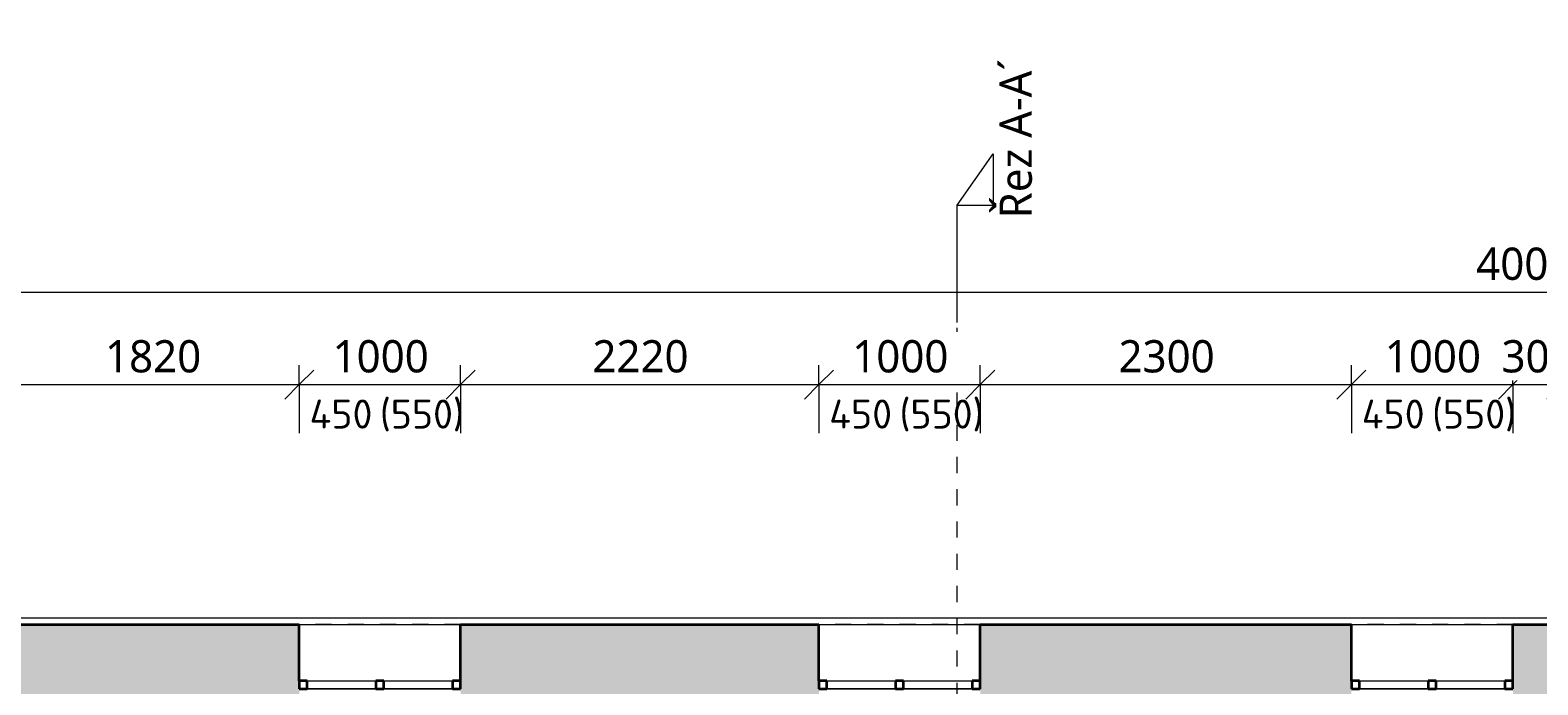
# Model space of a CAD drawing. Header units: metres. Extents: x -1.7 to 41.6, y -3.7 to 18.4.
# Tile 8 of 16: x 10.4 to 19.8, y 14.4 to 18.4. Entities that reach past the tile are written whole.
import ezdxf

# ---------------------------------------------------------------- set-up
doc = ezdxf.new("R2010")
doc.units = ezdxf.units.M
doc.linetypes.add('AV - Cerch_ 1 tecka 10mm', pattern=[0.018, 0.01, -0.004, 0, -0.004])
doc.linetypes.add('AV - Cerch_ 1 tecka 4mm', pattern=[0.006, 0.004, -0.001, 0, -0.001])
doc.layers.add('AV-KOTY', color=5, linetype='Continuous', lineweight=13, true_color=0x0000ff)
for name, color, linetype, lineweight in [('AV-KOTY-100', 7, 'Continuous', 5), ('AV-SRAFY', 7, 'Continuous', 35), ('AV-STAVBA', 7, 'Continuous', 18)]:
    doc.layers.add(name, color=color, linetype=linetype, lineweight=lineweight)
doc.styles.add('ISOCPEUR', font='isocpeur.ttf', dxfattribs={"height": 0.18})
doc.styles.add('Trebuchet MS', font='trebuc.ttf', dxfattribs={"height": 0.2})
doc.dimstyles.new('2_mm_-_O_-_Blue_-_mm_-_zaokrouhlena', dxfattribs={"dimscale": 0.3048, "dimtxt": 0.20619, "dimasz": 0.590551, "dimexe": 0.393701, "dimexo": 0.0625, "dimgap": 0.065617, "dimtad": 1, "dimdec": 0, "dimlfac": 1000, "dimrnd": 10, "dimzin": 0, "dimdsep": 46, "dimtxsty": 'Trebuchet MS', "dimblk1": 'OBLIQUE', "dimblk2": 'OBLIQUE', "dimsah": 1, "dimcen": 0.09, "dimazin": 0, "dimtfac": 1, "dimtdec": 4, "dimtix": 1, "dimtmove": 0, "dimatfit": 3, "dimfxl": 0.984252, "dimfxlon": 1, "dimtvp": 1, "dimtfill": 1, "dimtolj": 1, "dimtzin": 0, "dimarcsym": 2})

# ---------------------------------------------------------------- blocks, each defined once
blk = doc.blocks.new('WI_2 - 1000x450-1316788-4NP')
at = {"layer": 'AV-STAVBA', "linetype": 'AV - Cerch_ 1 tecka 4mm', "lineweight": 13}
for p, q in [((1.63, 0.375), (0.63, 0.375)), ((1.63, -0.375), (0.63, -0.375))]:
    blk.add_line(p, q, dxfattribs=at)
at = {"layer": 'AV-STAVBA', "lineweight": 35}
for p, q in [((0.68, 0.025), (0.63, 0.025)), ((0.63, 0.025), (0.63, -0.025)), ((0.68, -0.025), (0.68, 0.025)), ((1.155, 0.025), (1.105, 0.025)), ((1.105, 0.025), (1.105, -0.025)), ((1.155, -0.025), (1.155, 0.025)), ((1.63, 0.025), (1.58, 0.025)), ((1.58, 0.025), (1.58, -0.025)), ((1.63, -0.025), (1.63, 0.025)), ((0.63, -0.025), (0.68, -0.025)), ((1.105, -0.025), (1.155, -0.025)), ((1.58, -0.025), (1.63, -0.025))]:
    blk.add_line(p, q, dxfattribs=at)
at = {"layer": 'AV-STAVBA'}
for p, q in [((0.63, -0.025), (0.63, 0.025)), ((0.63, 0.025), (1.63, 0.025)), ((0.68, 0.025), (1.105, 0.025)), ((0.68, -0.025), (0.68, 0.025)), ((1.155, 0.025), (1.58, 0.025)), ((1.58, -0.025), (1.58, 0.025)), ((1.63, -0.025), (1.63, 0.025)), ((0.63, -0.025), (1.63, -0.025)), ((1.105, -0.025), (0.68, -0.025)), ((1.58, -0.025), (1.155, -0.025))]:
    blk.add_line(p, q, dxfattribs=at)
blk = doc.blocks.new('Řísma 2NP_ vnitroblok - Řísma 2NP_ vnitroblok-1646675-4NP')
at = {"layer": 'AV-STAVBA'}
blk.add_line((8.6949, 14.789), (25.1309, 14.789), dxfattribs=at)
blk = doc.blocks.new('Section - Vertikální L-45990-4NP')
at = {"layer": 'AV-KOTY', "lineweight": 5}
for p, q in [((-0.00728, 0), (-0.01046, -0.002226)), ((-0.00728, 0), (-0.00728, -0.002226)), ((0, 0), (-0.00728, 0)), ((-0.01046, -0.002226), (-0.00728, -0.002226))]:
    blk.add_line(p, q, dxfattribs=at)
blk = doc.blocks.new('DIMBLOCK9-4NP')
at = {"layer": 'AV-KOTY-100', "color": 5, "true_color": 0x0000ff}
for p, q in [((10.2848, 16.2353), (10.2848, 16.3553)), ((12.1048, 16.2353), (12.1048, 16.3553)), ((10.2848, 16.2353), (10.3748, 16.3253)), ((12.1048, 16.2353), (12.1948, 16.3253)), ((10.2848, 16.2353), (10.1948, 16.1453)), ((10.2848, 16.2353), (12.1048, 16.2353)), ((10.2848, 16.2353), (10.2848, 15.9353)), ((12.1048, 16.2353), (12.0148, 16.1453)), ((12.1048, 16.2353), (12.1048, 15.9353))]:
    blk.add_line(p, q, dxfattribs=at)
at = {"layer": 'AV-KOTY-100', "color": 0, "insert": (10.9013, 16.5112), "char_height": 0.2, "width": 0.704541, "attachment_point": 1, "line_spacing_factor": 1.048425, "style": 'Trebuchet MS', "bg_fill": 3, "box_fill_scale": 1.25, "bg_fill_color": 256, "bg_fill_true_color": 13158600, "bg_fill_transparency": 0}
blk.add_mtext('1820', dxfattribs=at)
blk = doc.blocks.new('_Oblique')
at = {"color": 0, "linetype": 'ByBlock', "lineweight": -2}
blk.add_line((-0.5, -0.5), (0.5, 0.5), dxfattribs=at)
blk = doc.blocks.new('DIMBLOCK10-4NP')
at = {"layer": 'AV-KOTY-100', "color": 5, "true_color": 0x0000ff}
for p, q in [((12.1048, 16.2353), (12.1048, 16.3553)), ((13.1048, 16.2353), (13.1048, 16.3553)), ((12.1048, 16.2353), (12.1948, 16.3253)), ((13.1048, 16.2353), (13.1948, 16.3253)), ((12.1048, 16.2353), (12.0148, 16.1453)), ((12.1048, 16.2353), (13.1048, 16.2353)), ((12.1048, 16.2353), (12.1048, 15.9353)), ((13.1048, 16.2353), (13.0148, 16.1453)), ((13.1048, 16.2353), (13.1048, 15.9353))]:
    blk.add_line(p, q, dxfattribs=at)
at = {"layer": 'AV-KOTY-100', "color": 0, "insert": (12.3113, 16.5112), "char_height": 0.2, "width": 0.704541, "attachment_point": 1, "line_spacing_factor": 1.048425, "style": 'Trebuchet MS', "bg_fill": 3, "box_fill_scale": 1.25, "bg_fill_color": 256, "bg_fill_true_color": 13158600, "bg_fill_transparency": 0}
blk.add_mtext('1000', dxfattribs=at)
blk = doc.blocks.new('DIMBLOCK11-4NP')
at = {"layer": 'AV-KOTY-100', "color": 5, "true_color": 0x0000ff}
for p, q in [((13.1048, 16.2353), (13.1048, 16.3553)), ((15.3248, 16.2353), (15.3248, 16.3553)), ((13.1048, 16.2353), (13.1948, 16.3253)), ((15.3248, 16.2353), (15.4148, 16.3253)), ((13.1048, 16.2353), (13.0148, 16.1453)), ((13.1048, 16.2353), (15.3248, 16.2353)), ((13.1048, 16.2353), (13.1048, 15.9353)), ((15.3248, 16.2353), (15.2348, 16.1453)), ((15.3248, 16.2353), (15.3248, 15.9353))]:
    blk.add_line(p, q, dxfattribs=at)
at = {"layer": 'AV-KOTY-100', "color": 0, "insert": (13.9213, 16.5112), "char_height": 0.2, "width": 0.704541, "attachment_point": 1, "line_spacing_factor": 1.048425, "style": 'Trebuchet MS', "bg_fill": 3, "box_fill_scale": 1.25, "bg_fill_color": 256, "bg_fill_true_color": 13158600, "bg_fill_transparency": 0}
blk.add_mtext('2220', dxfattribs=at)
blk = doc.blocks.new('DIMBLOCK12-4NP')
at = {"layer": 'AV-KOTY-100', "color": 5, "true_color": 0x0000ff}
for p, q in [((15.3248, 16.2353), (15.3248, 16.3553)), ((16.3248, 16.2353), (16.3248, 16.3553)), ((15.3248, 16.2353), (15.4148, 16.3253)), ((16.3248, 16.2353), (16.4148, 16.3253)), ((15.3248, 16.2353), (15.2348, 16.1453)), ((15.3248, 16.2353), (16.3248, 16.2353)), ((15.3248, 16.2353), (15.3248, 15.9353)), ((16.3248, 16.2353), (16.2348, 16.1453)), ((16.3248, 16.2353), (16.3248, 15.9353))]:
    blk.add_line(p, q, dxfattribs=at)
at = {"layer": 'AV-KOTY-100', "color": 0, "insert": (15.5313, 16.5112), "char_height": 0.2, "width": 0.704541, "attachment_point": 1, "line_spacing_factor": 1.048425, "style": 'Trebuchet MS', "bg_fill": 3, "box_fill_scale": 1.25, "bg_fill_color": 256, "bg_fill_true_color": 13158600, "bg_fill_transparency": 0}
blk.add_mtext('1000', dxfattribs=at)
blk = doc.blocks.new('DIMBLOCK13-4NP')
at = {"layer": 'AV-KOTY-100', "color": 5, "true_color": 0x0000ff}
for p, q in [((16.3248, 16.2353), (16.3248, 16.3553)), ((18.6248, 16.2353), (18.6248, 16.3553)), ((16.3248, 16.2353), (16.4148, 16.3253)), ((18.6248, 16.2353), (18.7148, 16.3253)), ((16.3248, 16.2353), (16.2348, 16.1453)), ((16.3248, 16.2353), (18.6248, 16.2353)), ((16.3248, 16.2353), (16.3248, 15.9353)), ((18.6248, 16.2353), (18.5348, 16.1453)), ((18.6248, 16.2353), (18.6248, 15.9353))]:
    blk.add_line(p, q, dxfattribs=at)
at = {"layer": 'AV-KOTY-100', "color": 0, "insert": (17.1813, 16.5112), "char_height": 0.2, "width": 0.704541, "attachment_point": 1, "line_spacing_factor": 1.048425, "style": 'Trebuchet MS', "bg_fill": 3, "box_fill_scale": 1.25, "bg_fill_color": 256, "bg_fill_true_color": 13158600, "bg_fill_transparency": 0}
blk.add_mtext('2300', dxfattribs=at)
blk = doc.blocks.new('DIMBLOCK14-4NP')
at = {"layer": 'AV-KOTY-100', "color": 5, "true_color": 0x0000ff}
for p, q in [((18.6248, 16.2353), (18.6248, 16.3553)), ((19.6248, 16.2353), (19.6248, 16.3553)), ((18.6248, 16.2353), (18.7148, 16.3253)), ((19.6248, 16.2353), (19.7148, 16.3253)), ((18.6248, 16.2353), (18.5348, 16.1453)), ((18.6248, 16.2353), (19.6248, 16.2353)), ((18.6248, 16.2353), (18.6248, 15.9353)), ((19.6248, 16.2353), (19.5348, 16.1453)), ((19.6248, 16.2353), (19.6248, 15.9353))]:
    blk.add_line(p, q, dxfattribs=at)
at = {"layer": 'AV-KOTY-100', "color": 0, "insert": (18.8313, 16.5112), "char_height": 0.2, "width": 0.704541, "attachment_point": 1, "line_spacing_factor": 1.048425, "style": 'Trebuchet MS', "bg_fill": 3, "box_fill_scale": 1.25, "bg_fill_color": 256, "bg_fill_true_color": 13158600, "bg_fill_transparency": 0}
blk.add_mtext('1000', dxfattribs=at)
blk = doc.blocks.new('DIMBLOCK15-4NP')
at = {"layer": 'AV-KOTY-100', "color": 5, "true_color": 0x0000ff}
for p, q in [((19.6248, 16.2353), (19.6248, 16.3553)), ((19.9248, 16.2353), (19.9248, 16.3553)), ((19.6248, 16.2353), (19.7148, 16.3253)), ((19.9248, 16.2353), (20.0148, 16.3253)), ((19.6248, 16.2353), (19.5348, 16.1453)), ((19.6248, 16.2353), (19.9248, 16.2353)), ((19.6248, 16.2353), (19.6248, 15.9353)), ((19.9248, 16.2353), (19.8348, 16.1453)), ((19.9248, 16.2353), (19.9248, 15.9353))]:
    blk.add_line(p, q, dxfattribs=at)
at = {"layer": 'AV-KOTY-100', "color": 0, "insert": (19.5546, 16.5112), "char_height": 0.2, "width": 0.528406, "attachment_point": 1, "line_spacing_factor": 1.048425, "style": 'Trebuchet MS', "bg_fill": 3, "box_fill_scale": 1.25, "bg_fill_color": 256, "bg_fill_true_color": 13158600, "bg_fill_transparency": 0}
blk.add_mtext('300', dxfattribs=at)
blk = doc.blocks.new('DIMBLOCK28-4NP')
at = {"layer": 'AV-KOTY-100', "color": 5, "true_color": 0x0000ff}
for p, q in [((-0.2352, 16.8093), (-0.2352, 16.9293)), ((39.7648, 16.8093), (39.7648, 16.9293)), ((-0.2352, 16.8093), (-0.1452, 16.8993)), ((39.7648, 16.8093), (39.8548, 16.8993)), ((-0.2352, 16.8093), (-0.3252, 16.7193)), ((-0.2352, 16.8093), (39.7648, 16.8093)), ((-0.2352, 16.8093), (-0.2352, 16.5093)), ((39.7648, 16.8093), (39.6748, 16.7193)), ((39.7648, 16.8093), (39.7648, 16.5093))]:
    blk.add_line(p, q, dxfattribs=at)
at = {"layer": 'AV-KOTY-100', "color": 0, "insert": (19.3979, 17.0852), "char_height": 0.2, "width": 0.880677, "attachment_point": 1, "line_spacing_factor": 1.048425, "style": 'Trebuchet MS', "bg_fill": 3, "box_fill_scale": 1.25, "bg_fill_color": 256, "bg_fill_true_color": 13158600, "bg_fill_transparency": 0}
blk.add_mtext('40000', dxfattribs=at)

msp = doc.modelspace()

# ---------------------------------------------------------------- hatches: boundary and pattern name
at = {"layer": 'AV-SRAFY'}
h = msp.add_hatch(color=256, dxfattribs=at)
h.paths.add_polyline_path([(20.0748, 13.9982), (20.0748, 14.4982), (19.9248, 14.4982), (19.9248, 14.7482), (19.6248, 14.7482), (19.6248, 13.9982)])
h.paths.add_polyline_path([(18.6248, 13.9982), (18.6248, 14.7482), (16.3248, 14.7482), (16.3248, 13.9982), (17.3044, 13.9982)])
h.paths.add_polyline_path([(15.3248, 13.9982), (15.3248, 14.7482), (13.1048, 14.7482), (13.1048, 13.9982)])
h.paths.add_polyline_path([(12.1048, 13.9982), (12.1048, 14.7482), (10.2848, 14.7482), (10.2848, 13.9982), (11.2848, 13.9982)])
h.paths.add_polyline_path([(9.1134, 13.9982), (9.2848, 13.9982), (9.2848, 14.7482), (7.0148, 14.7482), (7.0148, 13.9982), (8.5673, 13.9982)])
h.paths.add_polyline_path([(6.0148, 13.9982), (6.0148, 14.7482), (4.3648, 14.7482), (4.3648, 13.9982), (5.837, 13.9982)])
h.paths.add_polyline_path([(3.3648, 13.9982), (3.3648, 14.7482), (1.8448, 14.7482), (1.8448, 13.9982)])
h.paths.add_polyline_path([(0.3848, 13.9982), (0.8448, 13.9982), (0.8448, 14.7482), (0.3848, 14.7482), (0.3848, 14.3482)])

# ---------------------------------------------------------------- linework, layer by layer
at = {"layer": 'AV-KOTY', "linetype": 'AV - Cerch_ 1 tecka 10mm', "lineweight": 5}
msp.add_line((16.1824, 12.8867), (16.1824, 16.6203), dxfattribs=at)
at = {"layer": 'AV-STAVBA', "lineweight": 35}
for p, q in [((10.2848, 14.7482), (12.1048, 14.7482)), ((12.1048, 14.3982), (12.1048, 14.7482)), ((13.1048, 14.3982), (13.1048, 14.7482)), ((13.1048, 14.7482), (15.3248, 14.7482)), ((15.3248, 14.3982), (15.3248, 14.7482)), ((16.3248, 14.3982), (16.3248, 14.7482)), ((16.3248, 14.7482), (18.6248, 14.7482)), ((18.6248, 14.3982), (18.6248, 14.7482)), ((19.6248, 14.3982), (19.6248, 14.7482)), ((19.6248, 14.7482), (19.9248, 14.7482))]:
    msp.add_line(p, q, dxfattribs=at)
at = {"layer": 'AV-STAVBA'}
for p, q in [((12.1048, 14.7482), (13.1048, 14.7482)), ((15.3248, 14.7482), (16.3248, 14.7482)), ((18.6248, 14.7482), (19.6248, 14.7482))]:
    msp.add_line(p, q, dxfattribs=at)

# ---------------------------------------------------------------- block references
at = {"layer": 'AV-KOTY', "lineweight": 5, "extrusion": (0, 0, -1), "xscale": 99.99999999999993, "yscale": 99.99999999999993, "zscale": 99.99999999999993, "rotation": 270.0000000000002}
msp.add_blockref('Section - Vertikální L-45990-4NP', (-16.1824, 16.6203), dxfattribs=at)
at = {"layer": 'AV-STAVBA'}
msp.add_blockref('Řísma 2NP_ vnitroblok - Řísma 2NP_ vnitroblok-1646675-4NP', (0, 0), dxfattribs=at)
at = {"layer": 'AV-STAVBA', "linetype": 'AV - Cerch_ 1 tecka 4mm', "lineweight": 13}
for p in [(11.4748, 14.3732), (14.6948, 14.3732), (17.9948, 14.3732)]:
    msp.add_blockref('WI_2 - 1000x450-1316788-4NP', p, dxfattribs=at)

# ---------------------------------------------------------------- texts
at = {"layer": 'AV-KOTY', "lineweight": 5, "insert": (16.4441, 17.2669), "char_height": 0.2, "width": 1.362869, "attachment_point": 1, "rotation": 90, "style": 'Trebuchet MS'}
msp.add_mtext('Řez A-A´', dxfattribs=at)
at = {"layer": 'AV-KOTY', "lineweight": 5, "char_height": 0.18, "attachment_point": 1, "style": 'ISOCPEUR'}
for s, insert, width in [('(550)', (12.6046, 16.1429), 0.633333), ('(550)', (15.8246, 16.1429), 0.633333), ('(550)', (19.1246, 16.1429), 0.633333), ('450', (12.1684, 16.1429), 0.481012), ('450', (15.3884, 16.1429), 0.481012), ('450', (18.6884, 16.1429), 0.481012)]:
    msp.add_mtext(s, dxfattribs=dict(at, insert=insert, width=width))

# ---------------------------------------------------------------- next in the draw order: dimensions: what is measured, and where the dimension line sits
at = {"layer": 'AV-KOTY', "lineweight": 5}
dim = msp.add_linear_dim(base=(12.1048, 16.2353), p1=(10.2848, 15.9353), p2=(12.1048, 15.9353), dimstyle='2_mm_-_O_-_Blue_-_mm_-_zaokrouhlena', override={"dimpost": '<>', "dimfxl": 1.82}, dxfattribs=at)
dim.commit()
dim.dimension.update_dxf_attribs({"geometry": 'DIMBLOCK9-4NP', "text_midpoint": (11.1948, 16.357)})

# ---------------------------------------------------------------- next in the draw order: dimensions: what is measured, and where the dimension line sits
dim = msp.add_linear_dim(base=(13.1048, 16.2353), p1=(12.1048, 15.9353), p2=(13.1048, 15.9353), dimstyle='2_mm_-_O_-_Blue_-_mm_-_zaokrouhlena', override={"dimpost": '<>', "dimfxl": 1}, dxfattribs=at)
dim.commit()
dim.dimension.update_dxf_attribs({"geometry": 'DIMBLOCK10-4NP', "text_midpoint": (12.6048, 16.357)})

# ---------------------------------------------------------------- next in the draw order: dimensions: what is measured, and where the dimension line sits
dim = msp.add_linear_dim(base=(15.3248, 16.2353), p1=(13.1048, 15.9353), p2=(15.3248, 15.9353), dimstyle='2_mm_-_O_-_Blue_-_mm_-_zaokrouhlena', override={"dimpost": '<>', "dimfxl": 2.22}, dxfattribs=at)
dim.commit()
dim.dimension.update_dxf_attribs({"geometry": 'DIMBLOCK11-4NP', "text_midpoint": (14.2148, 16.357)})

# ---------------------------------------------------------------- next in the draw order: dimensions: what is measured, and where the dimension line sits
dim = msp.add_linear_dim(base=(16.3248, 16.2353), p1=(15.3248, 15.9353), p2=(16.3248, 15.9353), dimstyle='2_mm_-_O_-_Blue_-_mm_-_zaokrouhlena', override={"dimpost": '<>', "dimfxl": 1}, dxfattribs=at)
dim.commit()
dim.dimension.update_dxf_attribs({"geometry": 'DIMBLOCK12-4NP', "text_midpoint": (15.8248, 16.357)})

# ---------------------------------------------------------------- next in the draw order: dimensions: what is measured, and where the dimension line sits
dim = msp.add_linear_dim(base=(18.6248, 16.2353), p1=(16.3248, 15.9353), p2=(18.6248, 15.9353), dimstyle='2_mm_-_O_-_Blue_-_mm_-_zaokrouhlena', override={"dimpost": '<>', "dimfxl": 2.3}, dxfattribs=at)
dim.commit()
dim.dimension.update_dxf_attribs({"geometry": 'DIMBLOCK13-4NP', "text_midpoint": (17.4748, 16.357)})

# ---------------------------------------------------------------- next in the draw order: dimensions: what is measured, and where the dimension line sits
dim = msp.add_linear_dim(base=(19.6248, 16.2353), p1=(18.6248, 15.9353), p2=(19.6248, 15.9353), dimstyle='2_mm_-_O_-_Blue_-_mm_-_zaokrouhlena', override={"dimpost": '<>', "dimfxl": 1}, dxfattribs=at)
dim.commit()
dim.dimension.update_dxf_attribs({"geometry": 'DIMBLOCK14-4NP', "text_midpoint": (19.1248, 16.357)})

# ---------------------------------------------------------------- next in the draw order: dimensions: what is measured, and where the dimension line sits
dim = msp.add_linear_dim(base=(19.9248, 16.2353), p1=(19.6248, 15.9353), p2=(19.9248, 15.9353), dimstyle='2_mm_-_O_-_Blue_-_mm_-_zaokrouhlena', override={"dimpost": '<>', "dimfxl": 0.3}, dxfattribs=at)
dim.commit()
dim.dimension.update_dxf_attribs({"geometry": 'DIMBLOCK15-4NP', "text_midpoint": (19.7748, 16.357)})

# ---------------------------------------------------------------- next in the draw order: dimensions: what is measured, and where the dimension line sits
dim = msp.add_linear_dim(base=(39.7648, 16.8093), p1=(-0.2352, 16.5093), p2=(39.7648, 16.5093), dimstyle='2_mm_-_O_-_Blue_-_mm_-_zaokrouhlena', override={"dimpost": '<>', "dimfxl": 40}, dxfattribs=at)
dim.commit()
dim.dimension.update_dxf_attribs({"geometry": 'DIMBLOCK28-4NP', "text_midpoint": (19.7648, 16.931)})

doc.saveas('drawing.dxf')
